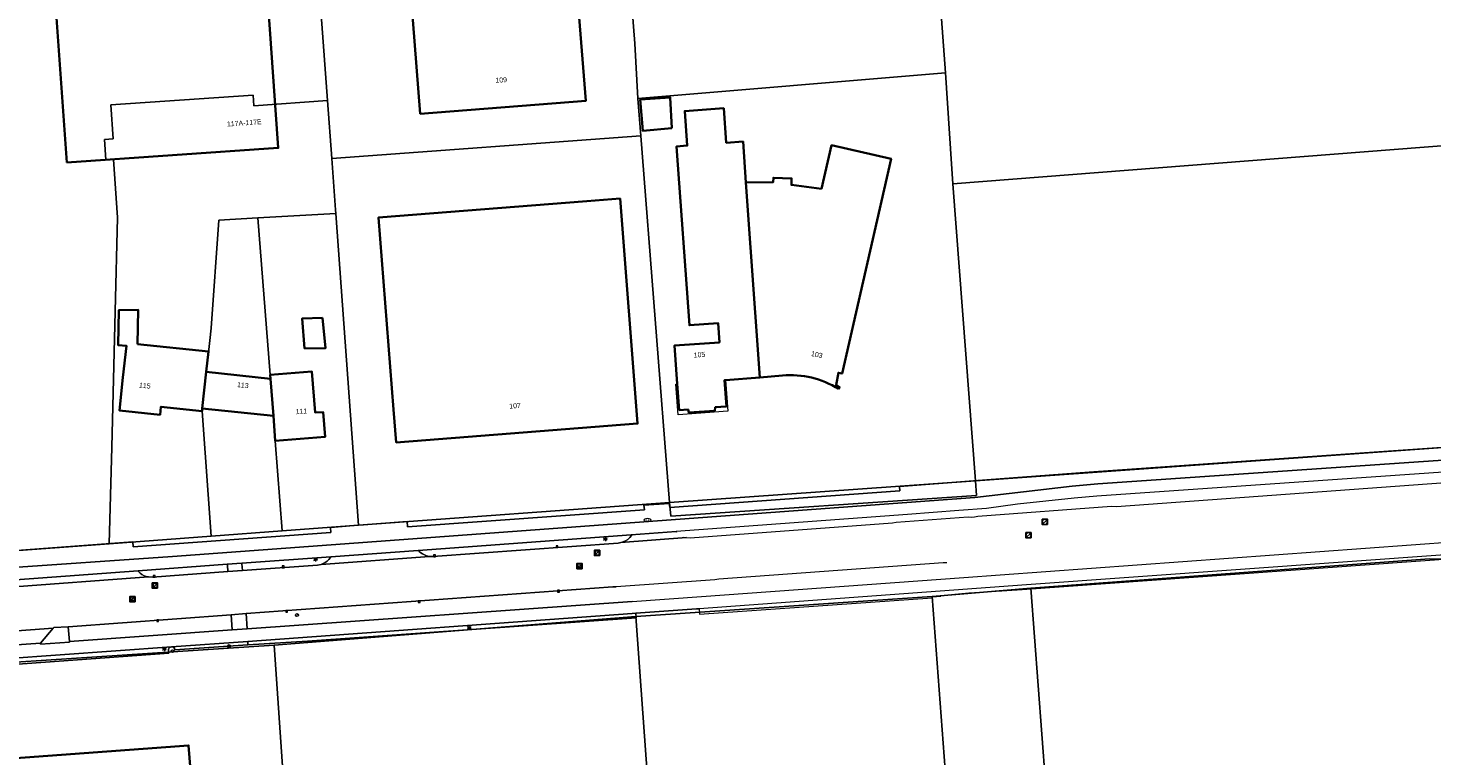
# Model space of a CAD drawing. Header units: metres. Extents: x 163543 to 168130, y 402678 to 405437.
# Tile 32 of 256: x 164271 to 164483, y 403026 to 403136. Entities that reach past the tile are written whole.
import ezdxf
from ezdxf.enums import TextEntityAlignment as Align

# ---------------------------------------------------------------- set-up
doc = ezdxf.new("R2010")
doc.units = ezdxf.units.M
doc.layers.get('0').update_dxf_attribs({"lineweight": 25})
for name, color, linetype, lineweight in [('X-CA190022.004-UO-BGT_Ondergrond$0$GE_314_WGDRijbaanLokaleweg_Vlak_GEM', 253, 'Continuous', 9), ('X-CA190022.004-UO-BGT_Ondergrond$0$GE_316_WGDFietspad_Vlak_GEM', 253, 'Continuous', 9), ('X-CA190022.004-UO-BGT_Ondergrond$0$GE_317_WGDVoetpad_Vlak_GEM', 253, 'Continuous', 9), ('X-CA190022.004-UO-BGT_Ondergrond$0$GE_322_WGDInrit_Vlak_GEM', 253, 'Continuous', 9), ('X-CA190022.004-UO-BGT_Ondergrond$0$GE_363_OWGBerm_openverharding_Vlak_GEM', 253, 'Continuous', 9), ('X-CA190022.004-UO-BGT_Ondergrond$0$GE_401_OTDErf_Vlak_GEM', 253, 'Continuous', 9), ('X-CA190022.004-UO-BGT_Ondergrond$0$GE_4502_GBKN_Huisnummer_Lijn_GEM', 7, 'Continuous', 9), ('X-CA190022.004-UO-BGT_Ondergrond$0$GE_477_BTDGroenvoorziening_Vlak_GEM', 253, 'Continuous', 9), ('X-CA190022.004-UO-BGT_Ondergrond$0$GE_491_VGOHaag_Inrichtend_Vlak_GEM', 253, 'Continuous', 9), ('X-CA190022.004-UO-BGT_Ondergrond$0$GE_601_PNDgrondvlakpand_Vlak_MV_GEM', 34, 'Continuous', 35), ('X-CA190022.004-UO-BGT_Ondergrond$0$GE_612_PanddeelOnderbouwOverbouw_Vlak_GEM', 253, 'Continuous', 9), ('X-CA190022.004-UO-BGT_Ondergrond$0$GE_613_PanddeelOnderbouwOverbouw_Lijn_GEM', 253, 'Continuous', 9), ('X-CA190022.004-UO-BGT_Ondergrond$0$GE_814_BRDVerkeersbord_Punt_GEM', 253, 'Continuous', 9), ('X-CA190022.004-UO-BGT_Ondergrond$0$GE_861_PALLichtmast_Punt_GEM', 253, 'Continuous', 9), ('X-CA190022.004-UO-BGT_Ondergrond$0$GE_882_PutBrandkraan_Punt_GEM', 253, 'Continuous', 9), ('X-CA190022.004-UO-BGT_Ondergrond$0$GE_884_PutGasput_Punt_GEM', 253, 'Continuous', 9), ('X-CA190022.004-UO-BGT_Ondergrond$0$GE_885_PutInspectieofRioolput_Punt_GEM', 253, 'Continuous', 9), ('X-CA190022.004-UO-BGT_Ondergrond$0$GE_886_PutKolk_Punt_GEM', 253, 'Continuous', 9), ('X-CA190022.004-UO-BGT_Ondergrond$0$N-WE-RI-PUT_INSPECTIE-S', 253, 'Continuous', 9), ('X-CA190022.004-UO-KAD_Percelen$0$B-WE-KG-GRENS_PERCEEL-GV', 150, 'Continuous', 9), ('X-CA190022.004-UO-WHM_Riolering gemeente_NLCS_v0.1$0$B-WE-RI-PUT-S', 214, 'Continuous', 15)]:
    doc.layers.add(name, color=color, linetype=linetype, lineweight=lineweight)
doc.styles.add('X-CA190022.004-UO-BGT_Ondergrond$0$BGT_NAR', font='arial.ttf', dxfattribs={"height": 1})
doc.styles.add('X-CA190022.004-UO-BGT_Ondergrond$0$NLCS-ISO', font='NLCS-ISO.ttf')
doc.styles.add('X-CA190022.004-UO-BGT_Ondergrond$0$NLCS-ISO-M250-T30', font='NLCS-ISO.ttf', dxfattribs={"height": 0.75})

# ---------------------------------------------------------------- blocks, each defined once
blk = doc.blocks.new('X-CA190022.004-UO-BGT_Ondergrond$0$SRI-KOLK-SO')
at = {"color": 0, "linetype": 'ByBlock', "lineweight": 18}
blk.add_lwpolyline([(-1.125, -1.125), (1.125, -1.125), (1.125, 1.125), (-1.125, 1.125)], close=True, dxfattribs=at)
at = {"color": 0, "linetype": 'ByBlock', "lineweight": 18, "style": 'X-CA190022.004-UO-BGT_Ondergrond$0$NLCS-ISO'}
blk.add_text('k', height=1.5, dxfattribs=at).set_placement((0, 0), align=Align.MIDDLE_CENTER)
blk = doc.blocks.new('X-CA190022.004-UO-BGT_Ondergrond$0$IMGEOKolk')
at = {"xscale": 5, "yscale": 5, "zscale": 5}
blk.add_blockref('X-CA190022.004-UO-BGT_Ondergrond$0$SRI-KOLK-SO', (0, 0), dxfattribs=at)
blk = doc.blocks.new('X-CA190022.004-UO-BGT_Ondergrond$0$SKL-WATER_BRANDKRAAN_BRANDPUT-SO')
at = {"color": 0, "linetype": 'ByBlock', "lineweight": 18}
blk.add_ellipse((0, 0), major_axis=(2.5, 0), ratio=0.54, dxfattribs=at)
at = {"color": 0, "linetype": 'ByBlock', "lineweight": 18, "style": 'X-CA190022.004-UO-BGT_Ondergrond$0$NLCS-ISO'}
blk.add_text('bk', height=1.5, dxfattribs=at).set_placement((0.2, 0), align=Align.MIDDLE_CENTER)
blk = doc.blocks.new('X-CA190022.004-UO-BGT_Ondergrond$0$IMGEOBrandkraanput')
at = {"xscale": 5, "yscale": 5, "zscale": 5}
blk.add_blockref('X-CA190022.004-UO-BGT_Ondergrond$0$SKL-WATER_BRANDKRAAN_BRANDPUT-SO', (0, 0), dxfattribs=at)
blk = doc.blocks.new('X-CA190022.004-UO-BGT_Ondergrond$0$SIE-WEG_PAAL_VERKEERSBORD-SO')
at = {"linetype": 'ByBlock', "lineweight": 18}
blk.add_circle((0, 0), 1.5, dxfattribs=at)
at = {"linetype": 'ByBlock', "lineweight": 18, "style": 'X-CA190022.004-UO-BGT_Ondergrond$0$NLCS-ISO'}
blk.add_text('vb', height=1.5, dxfattribs=at).set_placement((0, 0.1), align=Align.MIDDLE_CENTER)
blk = doc.blocks.new('X-CA190022.004-UO-BGT_Ondergrond$0$IMGEOVerkeersbord')
at = {"xscale": 5, "yscale": 5, "zscale": 5}
blk.add_blockref('X-CA190022.004-UO-BGT_Ondergrond$0$SIE-WEG_PAAL_VERKEERSBORD-SO', (0, 0), dxfattribs=at)
blk = doc.blocks.new('X-CA190022.004-UO-BGT_Ondergrond$0$N-SIE-WEG_LICHTMAST-SO')
h = blk.add_hatch(color=256)
h.paths.add_polyline_path([(1.2, 0.5, 0.658505), (-1.2, 0.5)])
h.paths.add_polyline_path([(-1.2, -0.5, 0.658505), (1.2, -0.5)])
at = {"flags": 128}
for points in [[(-2.2, 1.3), (-1.1, 0.6)], [(-1.2, 0.5), (1.2, 0.5)], [(0, 1.3), (0, 2.5)], [(1.1, 0.6), (2.2, 1.3)], [(-2.2, -1.3), (-1.1, -0.6)], [(-1.2, -0.5), (1.2, -0.5)], [(0, -1.3), (0, -2.5)], [(2.2, -1.3), (1.1, -0.6)]]:
    blk.add_lwpolyline(points, dxfattribs=at)
at = {"ltscale": 0.5}
blk.add_circle((0, 0), 1.27, dxfattribs=at)
at = {"style": 'X-CA190022.004-UO-BGT_Ondergrond$0$NLCS-ISO'}
blk.add_attdef('TYPE', text='', height=1.8, dxfattribs=at).set_placement((0, 2.5), align=Align.BOTTOM_CENTER)
blk = doc.blocks.new('X-CA190022.004-UO-BGT_Ondergrond$0$IMGEOLichtmastpaal')
at = {"xscale": 5, "yscale": 5, "zscale": 5}
blk.add_blockref('X-CA190022.004-UO-BGT_Ondergrond$0$N-SIE-WEG_LICHTMAST-SO', (0, 6.4), dxfattribs=at)
blk = doc.blocks.new('X-CA190022.004-UO-BGT_Ondergrond$0$SRI-PUT_INSPECTIEPUT_RIOOLPUT-SO')
at = {"color": 0, "linetype": 'ByBlock', "lineweight": 18}
blk.add_lwpolyline([(-1.12, -1.12), (1.12, -1.12), (1.12, 1.12), (-1.12, 1.12)], close=True, dxfattribs=at)
at = {"color": 0, "linetype": 'ByBlock', "lineweight": 18, "style": 'X-CA190022.004-UO-BGT_Ondergrond$0$NLCS-ISO'}
blk.add_text('r', height=1.5, dxfattribs=at).set_placement((0, 0.28), align=Align.MIDDLE_CENTER)
blk = doc.blocks.new('X-CA190022.004-UO-BGT_Ondergrond$0$IMGEOInspectierioolput')
at = {"layer": 'X-CA190022.004-UO-BGT_Ondergrond$0$N-WE-RI-PUT_INSPECTIE-S', "xscale": 10, "yscale": 10, "zscale": 10}
blk.add_blockref('X-CA190022.004-UO-BGT_Ondergrond$0$SRI-PUT_INSPECTIEPUT_RIOOLPUT-SO', (0, 0), dxfattribs=at)
blk = doc.blocks.new('X-CA190022.004-UO-BGT_Ondergrond$0$IMGEOGasput')
at = {"insert": (-7, 3.4), "char_height": 6, "attachment_point": 1, "style": 'X-CA190022.004-UO-BGT_Ondergrond$0$NLCS-ISO-M250-T30'}
blk.add_mtext_dynamic_manual_height_columns('GAS', width=7.484, gutter_width=3.75, heights=[0], dxfattribs=at)
blk = doc.blocks.new('X-CA190022.004-UO-WHM_Riolering gemeente_NLCS_v0.1$0$B-SRI-PUT_BETON-SO')
blk.add_line((-1.4, -1.4), (1.4, 1.4))
at = {"lineweight": -3, "flags": 128}
blk.add_lwpolyline([(2, -2), (2, 2), (-2, 2), (-2, -2)], close=True, dxfattribs=at)
at = {"lineweight": -3}
blk.add_circle((0, 0), 2, dxfattribs=at)

msp = doc.modelspace()

# ---------------------------------------------------------------- linework, layer by layer
at = {"layer": 'X-CA190022.004-UO-BGT_Ondergrond$0$GE_314_WGDRijbaanLokaleweg_Vlak_GEM', "flags": 128}
for points in [[(164268.035, 403051.595), (164289.561, 403053.191), (164290.184, 403053.162), (164301.529, 403053.974), (164303.731, 403054.132), (164315.047, 403054.942), (164315.58, 403055.056), (164331.905, 403056.268), (164332.427, 403056.24), (164360.343, 403058.284), (164360.771, 403058.355), (164370.661, 403059.112), (164371.211, 403059.071), (164401.712, 403061.324), (164402.265, 403061.426), (164413.093, 403062.234), (164413.612, 403062.205), (164414.067, 403062.222), (164414.576, 403062.33), (164434.72, 403063.82), (164435.438, 403063.805), (164496.736, 403068.279)], [(164409.906, 403055.301), (164409.338, 403055.315), (164375.508, 403052.852), (164374.94, 403052.738), (164360.031, 403051.687), (164359.526, 403051.706), (164304.29, 403047.638), (164302.01, 403047.47), (164277.487, 403045.664), (164275.307, 403045.526), (164275.228, 403045.441), (164257.366, 403044.136), (164257.306, 403044.201), (164242.823, 403043.105), (164242.804, 403043.104), (164214.544, 403041.049), (164188.71, 403039.124), (164186.607, 403038.967)]]:
    msp.add_lwpolyline(points, dxfattribs=at)
at = {"layer": 'X-CA190022.004-UO-BGT_Ondergrond$0$GE_316_WGDFietspad_Vlak_GEM', "flags": 128}
for points in [[(164668.488, 403073.843), (164666.87, 403073.083), (164662.338, 403070.954), (164657.558, 403068.705), (164587.961, 403063.858), (164565.628, 403062.298), (164421.866, 403051.971), (164408.896, 403051.027), (164372.561, 403048.383), (164372.144, 403048.353), (164363.001, 403047.691), (164362.458, 403047.652), (164304.536, 403043.455)], [(164162.533, 403046.74), (164266.976, 403054.434), (164293.201, 403056.264), (164414.124, 403065.158), (164428.793, 403066.838), (164432.653, 403067.19), (164499.277, 403071.806), (164502.501, 403071.87), (164504.637, 403071.912)], [(164499.205, 403069.99), (164432.489, 403065.362), (164429.079, 403065.063), (164420.542, 403064.125), (164415.839, 403063.514), (164411.684, 403063.187), (164403.937, 403062.583), (164369.115, 403060.013), (164362.336, 403059.512), (164330.229, 403057.165), (164317.054, 403056.219), (164303.65, 403055.239), (164301.451, 403055.078), (164288.016, 403054.095), (164269.535, 403052.738), (164244.433, 403050.883), (164231.55, 403049.942), (164220.894, 403049.16)], [(164196.42, 403037.605), (164217.429, 403039.082), (164217.458, 403038.998), (164219.407, 403039.14), (164239.082, 403040.576), (164240.69, 403040.693), (164240.721, 403040.802), (164259.59, 403042.138), (164259.597, 403042.228), (164273.286, 403043.205), (164273.293, 403043.019), (164277.651, 403043.33), (164277.661, 403043.425), (164302.171, 403045.207), (164304.438, 403045.372), (164362.449, 403049.446), (164372.934, 403050.214), (164412.461, 403053.099), (164417.909, 403053.5), (164500.495, 403059.542)], [(164303.658, 403055.128), (164303.731, 403054.132), (164301.529, 403053.974), (164301.459, 403054.968), (164301.451, 403055.078), (164303.65, 403055.239), (164303.658, 403055.128)], [(164304.29, 403047.638), (164304.438, 403045.372), (164302.171, 403045.207), (164302.01, 403047.47), (164304.29, 403047.638)], [(164304.536, 403043.455), (164293.046, 403042.645), (164293.022, 403042.643), (164242.679, 403039.011), (164242.316, 403038.985), (164241.764, 403038.945), (164241.754, 403038.845), (164237.126, 403038.518), (164226.317, 403037.755), (164226.311, 403037.829), (164221.426, 403037.484), (164219.645, 403037.358), (164214.837, 403037.018), (164214.842, 403036.908), (164202.558, 403036.036), (164196.576, 403035.611)]]:
    msp.add_lwpolyline(points, dxfattribs=at)
at = {"layer": 'X-CA190022.004-UO-BGT_Ondergrond$0$GE_317_WGDVoetpad_Vlak_GEM', "flags": 128}
for points in [[(164267.728, 403057.016), (164287.209, 403058.484), (164287.279, 403057.693), (164317.048, 403059.86), (164317.007, 403060.571), (164316.997, 403060.644), (164320.541, 403060.911), (164321.977, 403061.016), (164327.89, 403061.489), (164328.564, 403061.53), (164328.621, 403060.743), (164364.304, 403063.309), (164364.235, 403063.985), (164368.038, 403064.233), (164368.12, 403063.626), (164402.812, 403066.155), (164402.766, 403066.803), (164413.902, 403067.673), (164431.346, 403068.967), (164474.98, 403072.032), (164493.935, 403073.341), (164499.06, 403073.695), (164499.126, 403073.697), (164499.192, 403073.698)], [(164504.637, 403071.912), (164502.501, 403071.87), (164499.277, 403071.806), (164432.653, 403067.19), (164428.793, 403066.838), (164414.124, 403065.158), (164293.201, 403056.264)], [(164293.201, 403056.264), (164266.976, 403054.434), (164162.533, 403046.74)]]:
    msp.add_lwpolyline(points, dxfattribs=at)
at = {"layer": 'X-CA190022.004-UO-BGT_Ondergrond$0$GE_322_WGDInrit_Vlak_GEM', "flags": 128}
for points in [[(164370.269, 403059.175), (164370.661, 403059.112), (164360.771, 403058.355), (164361.118, 403058.445)], [(164362.34, 403059.408), (164362.336, 403059.512), (164369.115, 403060.013), (164369.137, 403059.929)], [(164316.997, 403056.093), (164317.054, 403056.219), (164330.229, 403057.165), (164330.37, 403057.034)], [(164331.467, 403056.353), (164331.905, 403056.268)], [(164331.905, 403056.268), (164315.58, 403055.056), (164315.888, 403055.179)], [(164289.561, 403053.191), (164268.035, 403051.595), (164268.349, 403051.68)], [(164269.482, 403052.627), (164269.535, 403052.738), (164288.016, 403054.095), (164288.065, 403053.999)], [(164289.237, 403053.239), (164289.561, 403053.191)]]:
    msp.add_lwpolyline(points, dxfattribs=at)
at = {"layer": 'X-CA190022.004-UO-BGT_Ondergrond$0$GE_322_WGDInrit_Vlak_GEM'}
for centre, radius, start, end in [((164360.105, 403060.987), 2.736, 291.72125, 324.75867), ((164332.76, 403059.659), 3.55, 227.69081, 248.6465), ((164314.866, 403057.549), 2.581, 293.32853, 325.65984), ((164289.791, 403055.378), 2.209, 218.61033, 255.46575)]:
    msp.add_arc(centre, radius, start, end, dxfattribs=at)
at = {"layer": 'X-CA190022.004-UO-BGT_Ondergrond$0$GE_363_OWGBerm_openverharding_Vlak_GEM', "flags": 128}
for points in [[(164363.05, 403047.016), (164313.549, 403043.495), (164304.558, 403042.955), (164304.536, 403043.455), (164362.458, 403047.652), (164363.001, 403047.691), (164363.05, 403047.016)], [(164275.228, 403045.441), (164273.286, 403043.205), (164259.597, 403042.228), (164257.366, 403044.136), (164275.228, 403045.441)], [(164277.487, 403045.664), (164277.661, 403043.425), (164277.651, 403043.33), (164273.293, 403043.019), (164273.286, 403043.205), (164275.228, 403045.441), (164275.307, 403045.526), (164277.487, 403045.664)], [(164242.757, 403037.939), (164242.679, 403039.011), (164293.022, 403042.643)], [(164292.572, 403042.106), (164292.63, 403041.662), (164242.991, 403038.076)], [(164293.046, 403042.645), (164304.536, 403043.455), (164304.558, 403042.955)], [(164304.558, 403042.955), (164293.566, 403042.194)]]:
    msp.add_lwpolyline(points, dxfattribs=at)
at = {"layer": 'X-CA190022.004-UO-BGT_Ondergrond$0$GE_363_OWGBerm_openverharding_Vlak_GEM'}
for centre, radius, start, end in [((164293.069, 403042.146), 0.499, 95.42337, 184.65136), ((164293.068, 403042.145), 0.5, 5.60793, 92.52137)]:
    msp.add_arc(centre, radius, start, end, dxfattribs=at)
at = {"layer": 'X-CA190022.004-UO-BGT_Ondergrond$0$GE_401_OTDErf_Vlak_GEM', "flags": 128}
for points in [[(164271, 403210.267), (164272.152, 403210.35), (164272.153, 403210.317), (164297.622, 403212.123), (164300.62, 403212.388), (164300.592, 403212.765), (164300.561, 403213.201), (164326.173, 403215.084), (164326.871, 403206.616), (164323.967, 403206.396), (164328.295, 403151.406), (164330.53, 403123.01), (164355.46, 403124.96), (164353.209, 403153.271), (164349.639, 403198.181), (164358.794, 403198.91), (164357.939, 403208.926), (164398.364, 403212.249), (164402.699, 403208.809), (164408.955, 403209.238), (164413.212, 403213.495), (164413.52, 403213.49), (164413.802, 403209.592)], [(164309.13, 403117.857), (164277.245, 403115.654), (164274.126, 403160.045), (164305.978, 403162.232), (164309.13, 403117.857)], [(164368.194, 403125.483), (164368.455, 403120.831), (164364.053, 403120.458), (164363.688, 403125.155), (164368.194, 403125.483)], [(164385.131, 403083.541), (164381.725, 403083.27), (164376.517, 403082.855), (164376.367, 403082.843), (164376.658, 403078.875), (164374.978, 403078.749), (164374.915, 403078.243), (164371.026, 403077.951), (164370.889, 403078.442), (164369.55, 403078.342), (164369.255, 403082.276), (164368.84, 403088.06), (164375.61, 403088.53), (164375.4, 403091.44), (164371.09, 403091.13), (164369.16, 403118.1), (164370.767, 403118.216), (164370.393, 403123.418), (164376.262, 403123.84), (164376.636, 403118.638), (164379.17, 403118.82), (164379.613, 403112.658)], [(164379.613, 403112.658), (164383.71, 403112.68), (164383.749, 403113.355), (164386.492, 403113.263), (164386.467, 403112.292), (164390.99, 403111.693), (164392.51, 403118.27), (164401.47, 403116.22), (164394.1, 403083.83), (164393.547, 403083.95), (164393.193, 403082.136), (164393.717, 403081.796), (164393.556, 403081.514)], [(164360.631, 403110.218), (164363.274, 403076.287), (164326.9, 403073.454), (164326.512, 403078.439), (164324.259, 403107.387), (164355.646, 403109.83), (164360.631, 403110.218)], [(164298.621, 403087.17), (164298.281, 403084.085), (164307.948, 403083.051), (164307.903, 403083.63), (164314.214, 403084.125), (164314.699, 403077.944), (164315.89, 403078.04), (164316.19, 403074.29), (164308.68, 403073.7), (164308.39, 403077.46), (164297.68, 403078.59), (164297.64, 403078.19), (164291.46, 403078.83), (164291.33, 403077.64), (164285.22, 403078.26), (164285.73, 403083.24), (164286.243, 403088.038), (164284.992, 403088.129), (164285.088, 403093.392), (164288.023, 403093.442), (164287.91, 403088.291), (164298.621, 403087.17)], [(164316.252, 403087.684), (164313.106, 403087.641), (164312.757, 403092.153), (164315.821, 403092.24), (164316.252, 403087.684)], [(164499.192, 403073.698), (164499.126, 403073.697), (164499.06, 403073.695), (164493.935, 403073.341), (164474.98, 403072.032), (164431.346, 403068.967), (164413.902, 403067.673), (164402.766, 403066.803), (164402.812, 403066.155), (164368.12, 403063.626), (164368.038, 403064.233), (164364.235, 403063.985), (164364.304, 403063.309), (164328.621, 403060.743), (164328.564, 403061.53), (164327.89, 403061.489), (164321.977, 403061.016), (164320.541, 403060.911), (164316.997, 403060.644), (164317.007, 403060.571), (164317.048, 403059.86), (164287.279, 403057.693), (164287.209, 403058.484), (164267.728, 403057.016)], [(164293.566, 403042.194), (164304.558, 403042.955), (164313.549, 403043.495), (164363.05, 403047.016), (164363.001, 403047.691), (164372.144, 403048.353), (164372.561, 403048.383), (164372.621, 403047.542), (164407.691, 403050.028), (164407.674, 403050.184), (164408.993, 403050.292), (164408.977, 403050.389), (164413.186, 403050.761), (164418.186, 403051.098), (164421.234, 403051.283), (164565.691, 403061.708), (164565.628, 403062.298), (164587.961, 403063.858), (164657.558, 403068.705)], [(164242.991, 403038.076), (164292.63, 403041.662), (164292.572, 403042.106)], [(164293.022, 403042.643), (164293.046, 403042.645)], [(164283.841, 402944.075), (164242.779, 402941.189), (164238.882, 402997.845), (164238.682, 402997.831), (164238.063, 403006.955), (164239.641, 403007.074), (164239.653, 403006.899), (164244.58, 403007.24), (164244.25, 403011.78), (164243.83, 403011.75), (164242.93, 403023.9), (164295.62, 403027.76), (164295.99, 403022.78), (164297.151, 403006.866), (164288.504, 403006.233), (164288.637, 403004.417), (164284.598, 403004.121), (164284.461, 403005.986), (164279.514, 403005.624), (164283.841, 402944.075)]]:
    msp.add_lwpolyline(points, dxfattribs=at)
at = {"layer": 'X-CA190022.004-UO-BGT_Ondergrond$0$GE_401_OTDErf_Vlak_GEM'}
msp.add_arc((164386.367, 403070.154), 13.444, 57.6707, 95.27354, dxfattribs=at)
at = {"layer": 'X-CA190022.004-UO-BGT_Ondergrond$0$GE_401_OTDErf_Vlak_GEM', "extrusion": (0, 0, -1)}
for centre, radius, start, end in [((-164293.069, 403042.146), 0.499, 355.34864, 84.57663), ((-164293.068, 403042.145), 0.5, 87.47863, 174.39207)]:
    msp.add_arc(centre, radius, start, end, dxfattribs=at)
at = {"layer": 'X-CA190022.004-UO-BGT_Ondergrond$0$GE_477_BTDGroenvoorziening_Vlak_GEM', "flags": 128}
for points in [[(164330.37, 403057.034), (164330.229, 403057.165), (164362.336, 403059.512), (164362.34, 403059.408)], [(164361.118, 403058.445), (164360.771, 403058.355), (164360.343, 403058.284)], [(164360.343, 403058.284), (164332.427, 403056.24), (164331.905, 403056.268), (164331.467, 403056.353)], [(164288.065, 403053.999), (164288.016, 403054.095), (164301.451, 403055.078), (164301.459, 403054.968)], [(164301.459, 403054.968), (164301.529, 403053.974), (164290.184, 403053.162), (164289.561, 403053.191), (164289.237, 403053.239)], [(164315.888, 403055.179), (164315.58, 403055.056), (164315.047, 403054.942), (164303.731, 403054.132), (164303.658, 403055.128), (164303.65, 403055.239), (164317.054, 403056.219), (164316.997, 403056.093)], [(164362.449, 403049.446), (164304.438, 403045.372), (164304.29, 403047.638), (164359.526, 403051.706), (164360.031, 403051.687)], [(164302.01, 403047.47), (164302.171, 403045.207), (164277.661, 403043.425), (164277.487, 403045.664), (164302.01, 403047.47)]]:
    msp.add_lwpolyline(points, dxfattribs=at)
at = {"layer": 'X-CA190022.004-UO-BGT_Ondergrond$0$GE_477_BTDGroenvoorziening_Vlak_GEM', "extrusion": (0, 0, -1)}
for centre, radius, start, end in [((-164360.105, 403060.987), 2.736, 215.24133, 248.27875), ((-164332.76, 403059.659), 3.55, 291.3535, 312.30919), ((-164314.866, 403057.549), 2.581, 214.34016, 246.67147), ((-164289.791, 403055.378), 2.209, 284.53425, 321.38967)]:
    msp.add_arc(centre, radius, start, end, dxfattribs=at)
at = {"layer": 'X-CA190022.004-UO-BGT_Ondergrond$0$GE_491_VGOHaag_Inrichtend_Vlak_GEM', "flags": 128}
for points in [[(164330.37, 403057.034), (164330.229, 403057.165), (164362.336, 403059.512), (164362.34, 403059.408)], [(164361.118, 403058.445), (164360.771, 403058.355)], [(164360.771, 403058.355), (164360.343, 403058.284), (164332.427, 403056.24), (164331.905, 403056.268), (164331.467, 403056.353)], [(164288.065, 403053.999), (164288.016, 403054.095), (164301.451, 403055.078), (164301.459, 403054.968)], [(164301.459, 403054.968), (164301.529, 403053.974), (164290.184, 403053.162), (164289.561, 403053.191), (164289.237, 403053.239)], [(164315.888, 403055.179), (164315.58, 403055.056), (164315.047, 403054.942), (164303.731, 403054.132), (164303.658, 403055.128), (164303.65, 403055.239), (164317.054, 403056.219), (164316.997, 403056.093)], [(164362.449, 403049.446), (164304.438, 403045.372), (164304.29, 403047.638), (164359.526, 403051.706), (164360.031, 403051.687)], [(164302.01, 403047.47), (164302.171, 403045.207), (164277.661, 403043.425), (164277.487, 403045.664), (164302.01, 403047.47)]]:
    msp.add_lwpolyline(points, dxfattribs=at)
at = {"layer": 'X-CA190022.004-UO-BGT_Ondergrond$0$GE_491_VGOHaag_Inrichtend_Vlak_GEM', "extrusion": (0, 0, -1)}
for centre, radius, start, end in [((-164360.105, 403060.987), 2.736, 215.24133, 248.27875), ((-164332.76, 403059.659), 3.55, 291.3535, 312.30919), ((-164314.866, 403057.549), 2.581, 214.34016, 246.67147), ((-164289.791, 403055.378), 2.209, 284.53425, 321.38967)]:
    msp.add_arc(centre, radius, start, end, dxfattribs=at)
at = {"layer": 'X-CA190022.004-UO-BGT_Ondergrond$0$GE_601_PNDgrondvlakpand_Vlak_MV_GEM', "flags": 128}
for points in [[(164277.245, 403115.654), (164274.126, 403160.045), (164305.978, 403162.232), (164309.13, 403117.857), (164277.245, 403115.654)], [(164353.209, 403153.271), (164355.46, 403124.96), (164330.53, 403123.01), (164328.295, 403151.406), (164353.209, 403153.271)], [(164368.455, 403120.831), (164364.053, 403120.458), (164363.688, 403125.155), (164368.194, 403125.483), (164368.455, 403120.831)], [(164379.613, 403112.658), (164381.725, 403083.27), (164376.517, 403082.855), (164376.367, 403082.843), (164376.658, 403078.875), (164374.978, 403078.749), (164374.915, 403078.243), (164371.026, 403077.951), (164370.889, 403078.442), (164369.55, 403078.342), (164369.255, 403082.276), (164368.84, 403088.06), (164375.61, 403088.53), (164375.4, 403091.44), (164371.09, 403091.13), (164369.16, 403118.1), (164370.767, 403118.216), (164370.393, 403123.418), (164376.262, 403123.84), (164376.636, 403118.638), (164379.17, 403118.82), (164379.613, 403112.658)], [(164390.99, 403111.693), (164392.51, 403118.27), (164401.47, 403116.22), (164394.1, 403083.83), (164393.547, 403083.95), (164393.193, 403082.136), (164393.717, 403081.796), (164393.556, 403081.514)], [(164385.131, 403083.541), (164381.725, 403083.27), (164379.613, 403112.658), (164383.71, 403112.68), (164383.749, 403113.355), (164386.492, 403113.263), (164386.467, 403112.292), (164390.99, 403111.693)], [(164355.646, 403109.83), (164360.631, 403110.218), (164363.274, 403076.287), (164326.9, 403073.454), (164326.512, 403078.439), (164324.259, 403107.387), (164355.646, 403109.83)], [(164287.91, 403088.291), (164298.621, 403087.17), (164298.281, 403084.085), (164297.68, 403078.59), (164297.64, 403078.19), (164291.46, 403078.83), (164291.33, 403077.64), (164285.22, 403078.26), (164285.73, 403083.24), (164286.243, 403088.038), (164284.992, 403088.129), (164285.088, 403093.392), (164288.023, 403093.442), (164287.91, 403088.291)], [(164315.821, 403092.24), (164316.252, 403087.684), (164313.106, 403087.641), (164312.757, 403092.153), (164315.821, 403092.24)], [(164307.948, 403083.051), (164308.39, 403077.46), (164297.68, 403078.59), (164298.281, 403084.085), (164307.948, 403083.051)], [(164307.948, 403083.051), (164307.903, 403083.63), (164314.214, 403084.125), (164314.699, 403077.944), (164315.89, 403078.04), (164316.19, 403074.29), (164308.68, 403073.7), (164308.39, 403077.46), (164307.948, 403083.051)], [(164295.99, 403022.78), (164297.151, 403006.866), (164288.504, 403006.233), (164288.637, 403004.417), (164284.598, 403004.121), (164284.461, 403005.986), (164279.514, 403005.624), (164283.841, 402944.075), (164242.779, 402941.189), (164238.882, 402997.845), (164238.682, 402997.831), (164238.063, 403006.955), (164239.641, 403007.074), (164239.653, 403006.899), (164244.58, 403007.24), (164244.25, 403011.78), (164243.83, 403011.75), (164242.93, 403023.9), (164295.62, 403027.76), (164295.99, 403022.78)]]:
    msp.add_lwpolyline(points, dxfattribs=at)
at = {"layer": 'X-CA190022.004-UO-BGT_Ondergrond$0$GE_601_PNDgrondvlakpand_Vlak_MV_GEM'}
msp.add_arc((164386.367, 403070.154), 13.444, 57.6707, 95.27354, dxfattribs=at)
at = {"layer": 'X-CA190022.004-UO-BGT_Ondergrond$0$GE_612_PanddeelOnderbouwOverbouw_Vlak_GEM', "flags": 128}
msp.add_lwpolyline([(164376.859, 403078.188), (164369.396, 403077.628), (164369.049, 403082.261), (164369.255, 403082.276), (164369.55, 403078.342), (164370.889, 403078.442), (164371.026, 403077.951), (164374.915, 403078.243), (164374.978, 403078.749), (164376.658, 403078.875), (164376.367, 403082.843), (164376.517, 403082.855), (164376.859, 403078.188)], dxfattribs=at)
at = {"layer": 'X-CA190022.004-UO-BGT_Ondergrond$0$GE_613_PanddeelOnderbouwOverbouw_Lijn_GEM'}
for p, q in [((164369.049, 403082.261), (164369.255, 403082.276)), ((164369.396, 403077.628), (164369.049, 403082.261)), ((164376.517, 403082.855), (164376.859, 403078.188)), ((164376.859, 403078.188), (164369.396, 403077.628))]:
    msp.add_line(p, q, dxfattribs=at)
at = {"layer": 'X-CA190022.004-UO-KAD_Percelen$0$B-WE-KG-GRENS_PERCEEL-GV', "flags": 128}
for points in [[(164407.665, 403156.388), (164409.691, 403129.206), (164410.565, 403115.481), (164410.796, 403112.446), (164543.805, 403122.807), (164543.811, 403122.488), (164543.871, 403121.688), (164544.641, 403111.368), (164557.875, 403112.324), (164569.67, 403113.214), (164570.068, 403113.244), (164582.958, 403114.217), (164595.159, 403115.327), (164595.019, 403117.276), (164593.049, 403139.023), (164630.208, 403141.467), (164624.572, 403217.605), (164623.2, 403236.138), (164402.906, 403220.232)], [(164300.479, 403212.882), (164218.454, 403206.993), (164224.262, 403130.994), (164226.538, 403101.604), (164230.349, 403054.259), (164283.624, 403058.187), (164284.057, 403072.72), (164284.563, 403093.181), (164284.922, 403107.392), (164284.278, 403116.14), (164283.141, 403116.061), (164282.929, 403119.134), (164284.255, 403119.226), (164283.9, 403124.373), (164305.345, 403125.836), (164305.459, 403124.23), (164316.553, 403125.016), (164315.619, 403137.932), (164314.713, 403150.389), (164310.112, 403213.627)], [(164409.691, 403129.206), (164407.665, 403156.388), (164362.048, 403152.978), (164361.342, 403152.925), (164362.841, 403133.594), (164363.329, 403125.333)], [(164361.091, 403153.861), (164314.713, 403150.389), (164315.619, 403137.932), (164316.553, 403125.016), (164317.185, 403116.272), (164363.792, 403119.693), (164363.329, 403125.333), (164362.841, 403133.594), (164361.342, 403152.925)], [(164410.796, 403112.446), (164410.565, 403115.481), (164409.691, 403129.206), (164363.329, 403125.333), (164363.792, 403119.693), (164368.084, 403064.378), (164414.211, 403067.66)], [(164299.032, 403059.323), (164297.64, 403078.19), (164299.006, 403090.69), (164300.194, 403106.987), (164306.05, 403107.307), (164317.788, 403107.949), (164317.744, 403108.547), (164317.185, 403116.272), (164316.553, 403125.016), (164305.459, 403124.23), (164305.345, 403125.836), (164283.9, 403124.373), (164284.255, 403119.226), (164282.929, 403119.134), (164283.141, 403116.061), (164284.278, 403116.14), (164284.922, 403107.392), (164284.563, 403093.181), (164284.057, 403072.72), (164283.624, 403058.187)], [(164410.796, 403112.446), (164414.211, 403067.66), (164505.781, 403074.175), (164502.227, 403119.239), (164518.38, 403120.501), (164543.811, 403122.488), (164543.805, 403122.807)], [(164368.084, 403064.378), (164363.792, 403119.693), (164317.185, 403116.272), (164317.744, 403108.547), (164317.788, 403107.949), (164321.219, 403060.959)], [(164309.743, 403060.113), (164308.68, 403073.7), (164307.903, 403083.63), (164306.05, 403107.307), (164300.194, 403106.987), (164299.006, 403090.69), (164297.64, 403078.19), (164299.032, 403059.323)], [(164317.788, 403107.949), (164306.05, 403107.307), (164307.903, 403083.63), (164308.68, 403073.7), (164309.743, 403060.113), (164321.219, 403060.959)], [(164414.211, 403067.66), (164368.084, 403064.378), (164368.269, 403062.358), (164414.379, 403065.453)], [(164371.162, 402934.795), (164371.888, 402926.612), (164372.062, 402924.645), (164416.602, 402929.547), (164410.411, 403013.661), (164410.385, 403014.017), (164407.692, 403050.244), (164363.007, 403047.204)], [(164407.692, 403050.244), (164410.385, 403014.017), (164410.411, 403013.661), (164425.311, 403014.769), (164422.551, 403051.5)], [(164308.493, 403042.908), (164312.891, 402979.414), (164314.639, 402956.495), (164316.527, 402928.707), (164371.162, 402934.795), (164363.007, 403047.204)]]:
    msp.add_lwpolyline(points, close=True, dxfattribs=at)
for points in [[(164665.352, 403084.036), (164634.673, 403081.558), (164597.769, 403078.903), (164585.383, 403078.011), (164572.783, 403077.103), (164560.337, 403076.206), (164547.125, 403075.249), (164547.103, 403075.584), (164535.635, 403074.698), (164528.179, 403074.451), (164512.99, 403073.663), (164505.781, 403074.175), (164414.211, 403067.66), (164414.379, 403065.453), (164368.269, 403062.358), (164368.084, 403064.378), (164321.219, 403060.959), (164309.743, 403060.113), (164299.032, 403059.323), (164283.624, 403058.187), (164230.349, 403054.259), (164147.819, 403048.593)], [(164169.081, 403020.866), (164177.424, 403026.658), (164188.997, 403031.962), (164201.809, 403035.777), (164235.154, 403038.085), (164308.493, 403042.908), (164363.007, 403047.204), (164407.692, 403050.244), (164422.551, 403051.5), (164482.614, 403055.9), (164501.749, 403055.383), (164517.133, 403056.688), (164533.681, 403059.723), (164544.782, 403060.675), (164564.378, 403062.146), (164605.348, 403065.291), (164628.923, 403066.8), (164651.769, 403068.495)], [(164651.769, 403068.495), (164628.923, 403066.8), (164605.348, 403065.291), (164564.378, 403062.146), (164544.782, 403060.675), (164533.681, 403059.723), (164517.133, 403056.688), (164501.749, 403055.383), (164482.614, 403055.9), (164422.551, 403051.5), (164425.311, 403014.769)], [(164312.891, 402979.414), (164308.493, 403042.908), (164235.154, 403038.085), (164201.809, 403035.777), (164188.997, 403031.962), (164177.424, 403026.658), (164169.081, 403020.866)]]:
    msp.add_lwpolyline(points, dxfattribs=at)

# ---------------------------------------------------------------- block references
at = {"layer": 'X-CA190022.004-UO-BGT_Ondergrond$0$GE_814_BRDVerkeersbord_Punt_GEM', "xscale": 0.03, "yscale": 0.03, "zscale": 0.02}
for p in [(164311.953, 403047.42), (164293.211, 403041.982), (164301.699, 403042.743)]:
    msp.add_blockref('X-CA190022.004-UO-BGT_Ondergrond$0$IMGEOVerkeersbord', p, dxfattribs=at)
at = {"layer": 'X-CA190022.004-UO-BGT_Ondergrond$0$GE_861_PALLichtmast_Punt_GEM', "xscale": 0.025, "yscale": 0.025, "zscale": 0.025}
for p in [(164358.428, 403058.731), (164314.764, 403055.634), (164337.902, 403045.36), (164291.985, 403042.158)]:
    msp.add_blockref('X-CA190022.004-UO-BGT_Ondergrond$0$IMGEOLichtmastpaal', p, dxfattribs=at)
at = {"layer": 'X-CA190022.004-UO-BGT_Ondergrond$0$GE_882_PutBrandkraan_Punt_GEM', "xscale": 0.04, "yscale": 0.04, "zscale": 0.02}
msp.add_blockref('X-CA190022.004-UO-BGT_Ondergrond$0$IMGEOBrandkraanput', (164364.766, 403061.757), dxfattribs=at)
at = {"layer": 'X-CA190022.004-UO-BGT_Ondergrond$0$GE_884_PutGasput_Punt_GEM', "xscale": 0.03, "yscale": 0.03, "zscale": 0.02}
msp.add_blockref('X-CA190022.004-UO-BGT_Ondergrond$0$IMGEOGasput', (164278.884, 403040.763), dxfattribs=at)
at = {"layer": 'X-CA190022.004-UO-BGT_Ondergrond$0$GE_885_PutInspectieofRioolput_Punt_GEM', "xscale": 0.025, "yscale": 0.025, "zscale": 0.025}
for p in [(164357.19, 403056.797), (164354.49, 403054.914), (164290.583, 403051.906), (164287.176, 403049.951)]:
    msp.add_blockref('X-CA190022.004-UO-BGT_Ondergrond$0$IMGEOInspectierioolput', p, dxfattribs=at)
at = {"layer": 'X-CA190022.004-UO-BGT_Ondergrond$0$GE_886_PutKolk_Punt_GEM', "xscale": 0.025, "yscale": 0.025, "zscale": 0.025}
for p in [(164332.667, 403056.359), (164351.136, 403057.744), (164309.87, 403054.703), (164290.421, 403053.268), (164351.351, 403051.018), (164310.395, 403047.996), (164330.369, 403049.45), (164290.956, 403046.582)]:
    msp.add_blockref('X-CA190022.004-UO-BGT_Ondergrond$0$IMGEOKolk', p, dxfattribs=at)
at = {"layer": 'X-CA190022.004-UO-WHM_Riolering gemeente_NLCS_v0.1$0$B-WE-RI-PUT-S', "xscale": 0.2, "yscale": 0.2, "zscale": 0.2}
for p in [(164424.656, 403061.472), (164422.192, 403059.456), (164357.184, 403056.8), (164354.528, 403054.816), (164290.544, 403051.872), (164287.152, 403049.824)]:
    msp.add_blockref('X-CA190022.004-UO-WHM_Riolering gemeente_NLCS_v0.1$0$B-SRI-PUT_BETON-SO', p, dxfattribs=at)

# ---------------------------------------------------------------- texts
at = {"layer": 'X-CA190022.004-UO-BGT_Ondergrond$0$GE_4502_GBKN_Huisnummer_Lijn_GEM', "style": 'X-CA190022.004-UO-BGT_Ondergrond$0$BGT_NAR'}
for s, rotation, p in [('109', 4.5, (164342.723, 403128.102)), ('117A-117E', 4, (164304.012, 403121.639)), ('105', 4.5, (164372.611, 403086.681)), ('103', 348.5, (164390.292, 403086.701)), ('115', 354.2, (164289.022, 403082.02)), ('113', 354, (164303.796, 403082.092)), ('111', 4.5, (164312.625, 403078.147)), ('107', 4.5, (164344.814, 403078.987))]:
    msp.add_text(s, height=0.75, rotation=rotation, dxfattribs=at).set_placement(p, align=Align.MIDDLE_CENTER)

doc.saveas('drawing.dxf')
